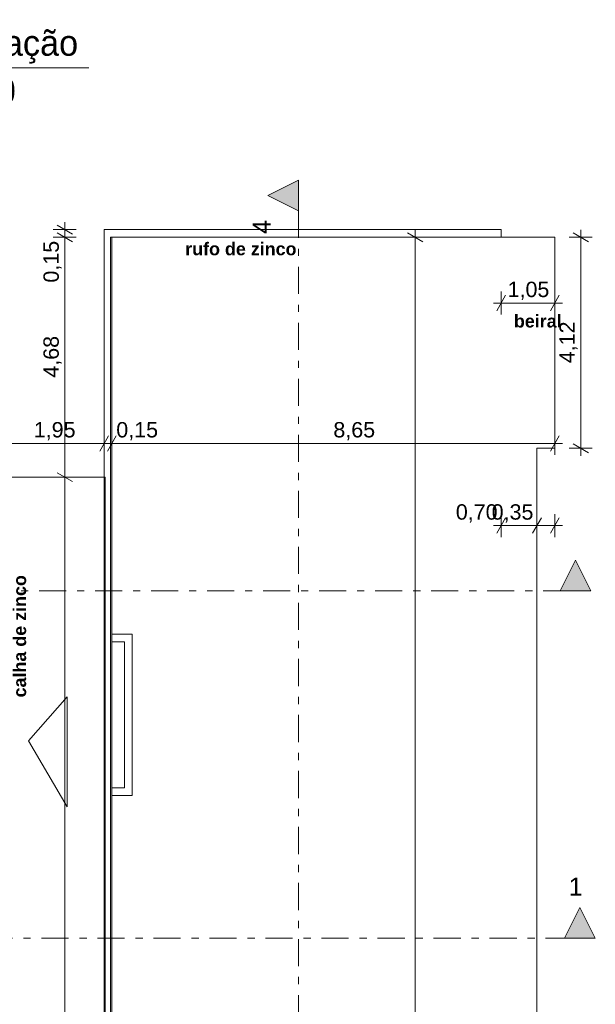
# Model space of a CAD drawing. Header units: millimetres. Extents: x 0 to 650, y -1 to 707.
# Tile 62 of 131: x 222 to 334, y 325 to 517. Entities that reach past the tile are written whole.
import ezdxf
from ezdxf.enums import TextEntityAlignment as Align
from ezdxf.xclip import XClip

# ---------------------------------------------------------------- set-up
doc = ezdxf.new("R2010")
doc.units = ezdxf.units.MM
doc.header["$MEASUREMENT"] = 0
doc.header["$XCLIPFRAME"] = 0
doc.linetypes.add('Tracejado Duplo', pattern=[10.936111, 5.291667, -2.116667, 1.411111, -2.116667])
doc.linetypes.add('Wipeout_Contour', pattern=[1000, 0, -1000])
for name, color, linetype in [('Anotação - Geral.2D', 7, 'Continuous'), ('Cobertura.ARQ', 7, 'Continuous'), ('Cotas - Geral.2D', 7, 'Continuous'), ('Desenho 2D - Geral.2D', 7, 'Continuous'), ('Marcador - Cortes e Elevações.2D', 7, 'Continuous'), ('Parede.ARQ', 7, 'Continuous')]:
    doc.layers.add(name, color=color, linetype=linetype)
doc.styles.add('GENERATED_STYLE_1', font='txt')
doc.styles.add('GENERATED_STYLE_2', font='txt')
doc.styles.add('GENERATED_STYLE_3', font='txt')

# ---------------------------------------------------------------- blocks, each defined once
blk = doc.blocks.new('Desenho_1_1', base_point=(-282.43, 241.55))
at = {"layer": 'Marcador - Cortes e Elevações.2D', "linetype": 'Continuous', "lineweight": 0}
for points in [[(276.02, 486.11), (270.02, 483.11), (276.02, 480.11)], [(333.14, 405.91), (330.14, 411.91), (327.14, 405.91)], [(333.99, 338.1), (330.99, 344.1), (327.99, 338.1)]]:
    blk.add_hatch(color=7, dxfattribs=at).paths.add_polyline_path(points)
at = {"layer": 'Cobertura.ARQ', "color": 7, "linetype": 'Continuous', "lineweight": 0, "flags": 128}
for points in [[(326.09, 474.93), (326.09, 433.73)], [(322.59, 433.73), (322.59, 96.94)], [(326.09, 433.73), (322.59, 433.73)]]:
    blk.add_lwpolyline(points, dxfattribs=at)
at = {"layer": 'Cotas - Geral.2D', "color": 7, "linetype": 'Continuous', "lineweight": 0}
for p, q in [((228.89, 477.3), (231.89, 475.57)), ((230.39, 476.43), (230.39, 477.9)), ((232.64, 476.43), (228.14, 476.43)), ((232.64, 474.93), (228.14, 474.93)), ((232.64, 474.93), (228.14, 474.93)), ((231.89, 474.07), (228.89, 475.8)), ((231.89, 474.07), (228.89, 475.8)), ((230.39, 474.93), (230.39, 476.43)), ((230.39, 474.93), (230.39, 476.4)), ((230.39, 428.09), (230.39, 474.93)), ((230.39, 473.47), (230.39, 474.93)), ((333.39, 474.93), (328.89, 474.93)), ((332.64, 474.07), (329.64, 475.8)), ((331.14, 474.93), (331.14, 476.4)), ((331.14, 433.73), (331.14, 474.93)), ((316.47, 463.6), (314.73, 460.6)), ((315.6, 459.85), (315.6, 464.35)), ((325.23, 460.6), (326.96, 463.6)), ((326.09, 459.85), (326.09, 464.35)), ((314.13, 462.1), (315.6, 462.1)), ((315.6, 462.1), (326.09, 462.1)), ((326.09, 462.1), (327.56, 462.1)), ((326.09, 432.45), (326.09, 436.95)), ((325.23, 433.2), (326.96, 436.2)), ((326.09, 434.7), (327.56, 434.7)), ((329.64, 434.6), (332.64, 432.87)), ((333.39, 433.73), (328.89, 433.73)), ((331.14, 432.27), (331.14, 433.73)), ((228.89, 428.96), (231.89, 427.23)), ((232.64, 428.09), (228.14, 428.09)), ((230.39, 133.96), (230.39, 428.09)), ((316.47, 420.15), (314.73, 417.15)), ((315.6, 416.4), (315.6, 420.9)), ((321.73, 417.15), (323.46, 420.15)), ((323.46, 420.15), (321.73, 417.15)), ((322.59, 416.4), (322.59, 420.9)), ((322.59, 416.4), (322.59, 420.9)), ((325.23, 417.15), (326.96, 420.15)), ((326.09, 416.4), (326.09, 420.9)), ((314.13, 418.65), (315.6, 418.65)), ((315.6, 418.65), (322.59, 418.65)), ((321.13, 418.65), (322.59, 418.65)), ((322.59, 418.65), (324.06, 418.65)), ((322.59, 418.65), (326.09, 418.65)), ((326.09, 418.65), (327.56, 418.65))]:
    blk.add_line(p, q, dxfattribs=at)
at = {"layer": 'Desenho 2D - Geral.2D', "color": 7, "linetype": 'Continuous', "lineweight": 0}
for p, q in [((223.29, 376.62), (230.9, 385.22)), ((230.9, 385.22), (230.9, 363.73)), ((230.9, 363.73), (223.29, 376.62))]:
    blk.add_line(p, q, dxfattribs=at)
at = {"layer": 'Marcador - Cortes e Elevações.2D', "color": 7, "linetype": 'Continuous', "lineweight": 0}
for p, q in [((270.02, 483.11), (276.02, 486.11)), ((276.02, 486.11), (276.02, 480.11)), ((276.02, 480.11), (270.02, 483.11)), ((327.14, 405.91), (330.14, 411.91)), ((330.14, 411.91), (333.14, 405.91)), ((333.14, 405.91), (327.14, 405.91)), ((327.99, 338.1), (330.99, 344.1)), ((330.99, 344.1), (333.99, 338.1)), ((333.99, 338.1), (327.99, 338.1))]:
    blk.add_line(p, q, dxfattribs=at)
at = {"layer": 'Anotação - Geral.2D', "color": 7, "linetype": 'Continuous', "lineweight": 0, "insert": (322.75, 459.82), "char_height": 2.5, "attachment_point": 2, "style": 'GENERATED_STYLE_2'}
blk.add_mtext('\\A1;{\\pqc;\\fArial|b1|i0|c0|p38;beiral}', dxfattribs=at)
at = {"layer": 'Anotação - Geral.2D', "color": 7, "linetype": 'Continuous', "lineweight": 0, "insert": (220.35, 397.04), "char_height": 2.5, "attachment_point": 2, "rotation": 90, "style": 'GENERATED_STYLE_2'}
blk.add_mtext('\\A1;{\\pqc;\\fArial|b1|i0|c0|p38;calha de zinco}', dxfattribs=at)
at = {"layer": 'Cotas - Geral.2D', "color": 7, "linetype": 'Continuous', "lineweight": 0, "char_height": 3, "width": 7.9817, "attachment_point": 7, "rotation": 90, "style": 'GENERATED_STYLE_1'}
for s, insert in [('\\A1;{\\pql;\\fArial|b0|i0|c0|p38;0,15}', (229.79, 466.08)), ('\\A1;{\\pql;\\fArial|b0|i0|c0|p38;4,12}', (330.54, 450.34)), ('\\A1;{\\pql;\\fArial|b0|i0|c0|p38;4,68}', (229.79, 447.52))]:
    blk.add_mtext(s, dxfattribs=dict(at, insert=insert))
at = {"layer": 'Cotas - Geral.2D', "color": 7, "linetype": 'Continuous', "lineweight": 0, "char_height": 3, "width": 7.9817, "attachment_point": 7, "style": 'GENERATED_STYLE_1'}
for s, insert in [('\\A1;{\\pql;\\fArial|b0|i0|c0|p38;1,05}', (316.86, 462.7)), ('\\A1;{\\pql;\\fArial|b0|i0|c0|p38;1,95}', (224.35, 435.3)), ('\\A1;{\\pql;\\fArial|b0|i0|c0|p38;0,15}', (240.46, 435.3)), ('\\A1;{\\pql;\\fArial|b0|i0|c0|p38;8,65}', (282.84, 435.3)), ('\\A1;{\\pql;\\fArial|b0|i0|c0|p38;0,70}', (306.75, 419.25)), ('\\A1;{\\pql;\\fArial|b0|i0|c0|p38;0,35}', (313.75, 419.25))]:
    blk.add_mtext(s, dxfattribs=dict(at, insert=insert))
at = {"layer": 'Marcador - Cortes e Elevações.2D', "color": 7, "linetype": 'Continuous', "lineweight": 0, "insert": (331.51, 346.43), "char_height": 3.5, "attachment_point": 9, "style": 'GENERATED_STYLE_1'}
blk.add_mtext('\\A1;{\\pqr;\\fArial|b0|i0|c0|p38;1}', dxfattribs=at)
at = {"color": 254, "linetype": 'Wipeout_Contour', "lineweight": 0, "ltscale": 2206.201934}
blk.add_wipeout([(315.6, 476.43), (238.09, 476.43), (239.59, 474.93), (315.6, 474.93)], dxfattribs=at).dxf.layer = 'Parede.ARQ'
at = {"color": 254, "linetype": 'Wipeout_Contour', "lineweight": 0, "ltscale": 1809.813058}
blk.add_wipeout([(242.09, 395.93), (242.09, 367.43), (243.59, 365.93), (243.59, 397.43)], dxfattribs=at).dxf.layer = 'Parede.ARQ'
at = {"layer": 'Cotas - Geral.2D', "color": 7, "linetype": 'Continuous', "lineweight": 0}
for p, q in [((301.06, 474.93), (296.56, 474.93)), ((300.31, 474.07), (297.31, 475.8)), ((298.81, 474.93), (298.81, 476.4)), ((298.81, 96.94), (298.81, 474.93))]:
    blk.add_line(p, q, dxfattribs=at)
at = {"layer": 'Marcador - Cortes e Elevações.2D', "color": 7, "linetype": 'Tracejado Duplo', "lineweight": 0}
blk.add_line((276.02, 480.11), (276.02, 45.22), dxfattribs=at)
at = {"layer": 'Parede.ARQ', "color": 8, "linetype": 'Continuous', "lineweight": 0, "flags": 128}
for points in [[(315.6, 476.43), (238.09, 476.43)], [(239.59, 474.93), (315.6, 474.93)], [(315.6, 474.93), (315.6, 476.43)], [(243.59, 365.93), (243.59, 397.43)], [(242.09, 395.93), (242.09, 367.43)]]:
    blk.add_lwpolyline(points, dxfattribs=at)
at = {"layer": 'Anotação - Geral.2D', "color": 7, "linetype": 'Continuous', "lineweight": 0, "insert": (264.78, 473.92), "char_height": 2.5, "attachment_point": 2, "style": 'GENERATED_STYLE_2'}
blk.add_mtext('\\A1;{\\pqc;\\fArial|b1|i0|c0|p38;rufo de zinco}', dxfattribs=at)
at = {"layer": 'Marcador - Cortes e Elevações.2D', "color": 7, "linetype": 'Continuous', "lineweight": 0, "insert": (270.6, 478.29), "char_height": 3.5, "attachment_point": 9, "rotation": 90, "style": 'GENERATED_STYLE_1'}
blk.add_mtext('\\A1;{\\pqr;\\fArial|b0|i0|c0|p38;4}', dxfattribs=at)
at = {"color": 254, "linetype": 'Wipeout_Contour', "lineweight": 0, "ltscale": 1991.838212}
blk.add_wipeout([(238.09, 476.43), (238.09, 397.43), (239.59, 397.43), (239.59, 474.93)], dxfattribs=at).dxf.layer = 'Parede.ARQ'
at = {"color": 254, "linetype": 'Wipeout_Contour', "lineweight": 0, "ltscale": 1755.85962}
blk.add_wipeout([(242.09, 367.43), (239.59, 367.43), (239.59, 365.93), (243.59, 365.93)], dxfattribs=at).dxf.layer = 'Parede.ARQ'
at = {"layer": 'Cobertura.ARQ', "color": 7, "linetype": 'Continuous', "lineweight": 0, "flags": 128}
for points in [[(239.59, 474.93), (239.33, 474.93)], [(239.59, 474.93), (326.09, 474.93)], [(218.59, 428.09), (238.09, 428.09)], [(238.09, 428.09), (238.29, 428.09)]]:
    blk.add_lwpolyline(points, dxfattribs=at)
at = {"layer": 'Cotas - Geral.2D', "color": 7, "linetype": 'Continuous', "lineweight": 0}
for p, q in [((238.09, 432.45), (238.09, 436.95)), ((239.59, 432.45), (239.59, 436.95)), ((218.59, 434.7), (238.09, 434.7)), ((238.96, 436.2), (237.23, 433.2)), ((238.09, 434.7), (239.59, 434.7)), ((240.46, 436.2), (238.73, 433.2)), ((239.59, 434.7), (326.09, 434.7))]:
    blk.add_line(p, q, dxfattribs=at)
at = {"layer": 'Marcador - Cortes e Elevações.2D', "color": 7, "linetype": 'Tracejado Duplo', "lineweight": 0}
blk.add_line((50.41, 405.91), (327.14, 405.91), dxfattribs=at)
at = {"layer": 'Parede.ARQ', "color": 8, "linetype": 'Continuous', "lineweight": 0, "flags": 128}
for points in [[(238.09, 476.43), (238.09, 397.43)], [(239.59, 397.43), (239.59, 474.93)], [(242.09, 367.43), (239.59, 367.43)], [(239.59, 365.93), (243.59, 365.93)]]:
    blk.add_lwpolyline(points, dxfattribs=at)
at = {"color": 254, "linetype": 'Wipeout_Contour', "lineweight": 0, "ltscale": 1707.271213}
blk.add_wipeout([(238.09, 395.93), (238.09, 309.93), (239.59, 309.93), (239.59, 395.93)], dxfattribs=at).dxf.layer = 'Parede.ARQ'
at = {"layer": 'Marcador - Cortes e Elevações.2D', "color": 7, "linetype": 'Tracejado Duplo', "lineweight": 0}
blk.add_line((50.88, 338.1), (327.99, 338.1), dxfattribs=at)
at = {"layer": 'Parede.ARQ', "color": 8, "linetype": 'Continuous', "lineweight": 0, "flags": 128}
for points in [[(238.09, 395.93), (238.09, 309.93)], [(239.59, 367.43), (239.59, 395.93)], [(239.59, 309.93), (239.59, 365.93)]]:
    blk.add_lwpolyline(points, dxfattribs=at)
at = {"color": 254, "linetype": 'Wipeout_Contour', "lineweight": 0, "ltscale": 1855.667899}
blk.add_wipeout([(243.59, 397.43), (238.09, 397.43), (238.09, 395.93), (242.09, 395.93)], dxfattribs=at).dxf.layer = 'Parede.ARQ'
at = {"layer": 'Cobertura.ARQ', "color": 7, "linetype": 'Continuous', "lineweight": 0, "flags": 128}
for points in [[(239.33, 96.94), (239.33, 474.93)], [(239.59, 96.94), (239.59, 474.93)], [(238.09, 428.09), (238.09, 133.96)], [(238.29, 428.09), (238.29, 133.96)]]:
    blk.add_lwpolyline(points, dxfattribs=at)
at = {"layer": 'Parede.ARQ', "color": 8, "linetype": 'Continuous', "lineweight": 0, "flags": 128}
for points in [[(238.09, 397.43), (238.09, 395.93)], [(243.59, 397.43), (239.59, 397.43)], [(239.59, 395.93), (242.09, 395.93)]]:
    blk.add_lwpolyline(points, dxfattribs=at)
blk = doc.blocks.new('Título Desenho Linear 21[4]', base_point=(135.09, 596.02))
at = {"color": 7, "linetype": 'Continuous', "lineweight": 0}
blk.add_line((151.09, 508.02), (235.09, 508.02), dxfattribs=at)
for start, end in [(0, 180), (180, 0)]:
    blk.add_arc((143.09, 508.02), 8, start, end, dxfattribs=at)
at = {"color": 7, "lineweight": 0, "style": 'GENERATED_STYLE_3'}
blk.add_attdef('AC_DrawingNumber', text='', height=5, dxfattribs=at).set_placement((172.85, 514.48), align=Align.MIDDLE_CENTER)
blk.add_attdef('AC_DrawingName', text='', height=5, dxfattribs=at).set_placement((233.01, 515.37), align=Align.TOP_RIGHT)
blk.add_attdef('AC_DrawingScale', text='', height=5, dxfattribs=at).set_placement((220.85, 499.49), align=Align.BOTTOM_RIGHT)

msp = doc.modelspace()

# ---------------------------------------------------------------- block references
at = {"color": 7, "linetype": 'Continuous', "lineweight": 0}
msp.add_blockref('Título Desenho Linear 21[4]', (135.09, 596.02), dxfattribs=at).add_auto_attribs({'AC_DrawingName': 'Elevação', 'AC_DrawingNumber': 'Fachada2', 'AC_DrawingScale': '1:100'})
ref = msp.add_blockref('Desenho_1_1', (-282.43, 241.55), dxfattribs=at)
XClip(ref).set_block_clipping_path([(34.5250269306, 16.0588503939), (345.9587052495, 490.9239661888)])

doc.saveas('drawing.dxf')
